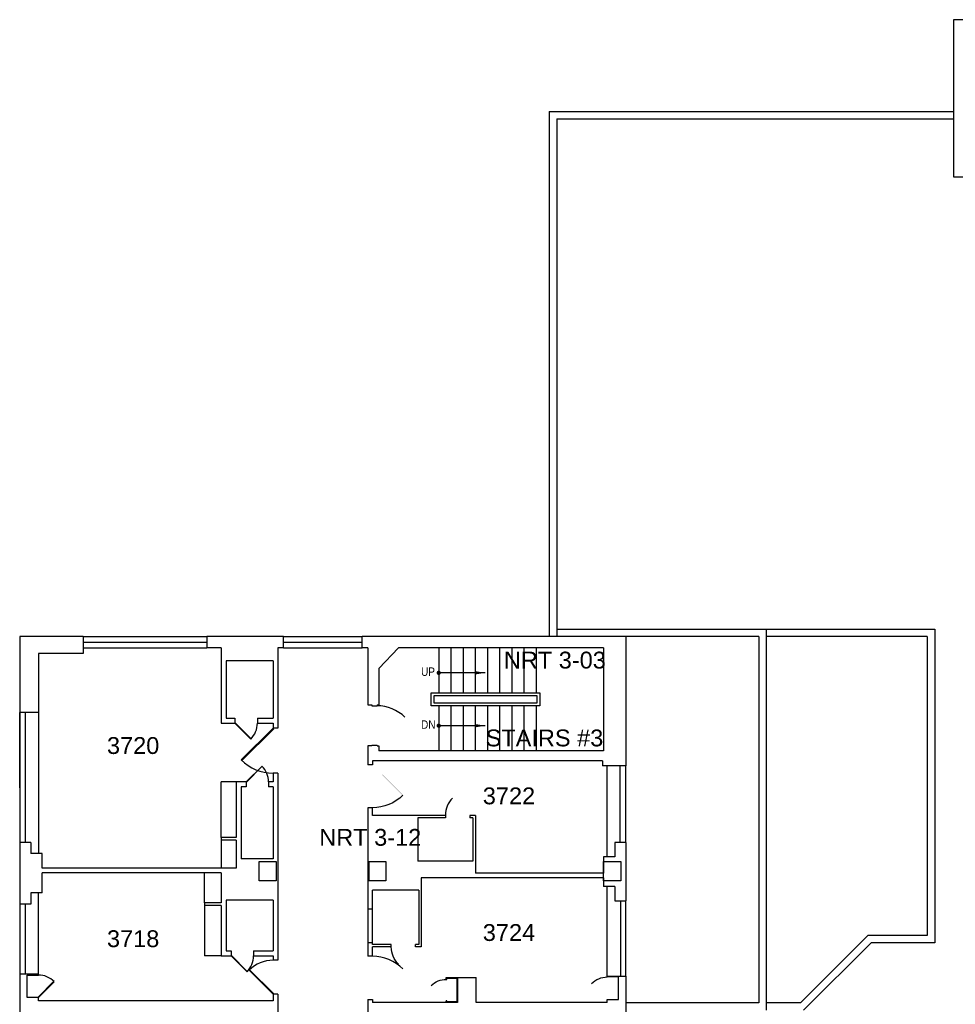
# Model space of a CAD drawing. Extents: x 1041 to 4604, y 376 to 3210.
# Tile 3 of 4: x 1691 to 2691, y 2158 to 3210. Entities that reach past the tile are written whole.
import ezdxf

# ---------------------------------------------------------------- set-up
doc = ezdxf.new("R2010")
doc.units = 0
doc.header["$LTSCALE"] = 96
doc.header["$MEASUREMENT"] = 0
doc.layers.get('0').update_dxf_attribs({"linetype": 'CONTINUOUS'})
for name, color, linetype in [('A-ANNO-RNUM', 4, 'CONTINUOUS'), ('A-ANNO-TEXT', 4, 'CONTINUOUS'), ('A-ANNO-TEXT-CTC', 181, 'CONTINUOUS'), ('A-DOOR', 2, 'CONTINUOUS'), ('A-FLOR-CASE', 3, 'CONTINUOUS'), ('A-FLOR-STRS', 2, 'CONTINUOUS'), ('A-GLAZ', 2, 'CONTINUOUS'), ('A-ROOF', 1, 'CONTINUOUS'), ('A-WALL-FULL', 6, 'CONTINUOUS'), ('A-WALL-SILL', 1, 'CONTINUOUS'), ('S-COLS', 8, 'CONTINUOUS')]:
    doc.layers.add(name, color=color, linetype=linetype)
doc.styles.add('ARIAL', font='arial.ttf')
doc.styles.get("Standard").update_dxf_attribs({"font": 'arial.ttf'})

# ---------------------------------------------------------------- blocks, each defined once
blk = doc.blocks.new('DOOR-E')
at = {"const_width": 0.001}
blk.add_lwpolyline([(0, 0), (-0.707, 0.707)], dxfattribs=at)
blk.add_arc((0, 0), 1, 135, 180)

msp = doc.modelspace()

# ---------------------------------------------------------------- linework, layer by layer
at = {"layer": 'A-ANNO-TEXT'}
for p, q in [((2188.4, 2512.4), (2139.5, 2512.4)), ((2188.4, 2455.9), (2139.5, 2455.9))]:
    msp.add_line(p, q, dxfattribs=at)
at = {"layer": 'A-ANNO-TEXT', "const_width": 1.66}
for points in [[(2138.9, 2513.9, 1), (2138.9, 2511, 1)], [(2138.9, 2457.4, 1), (2138.9, 2454.5, 1)]]:
    msp.add_lwpolyline(points, format="xyb", close=True, dxfattribs=at)
at = {"layer": 'A-ANNO-TEXT'}
for points in [[(2177.8, 2510.7), (2177.8, 2514.3), (2188.6, 2512.5)], [(2177.8, 2454.2), (2177.8, 2457.8), (2188.6, 2456)]]:
    msp.add_solid(points, dxfattribs=at)
at = {"layer": 'A-DOOR'}
for p, q in [((1921, 2458.7), (1938, 2441.7)), ((1921.4, 2459), (1938.3, 2442.1)), ((1961.8, 2453.3), (1927.8, 2419.4)), ((1962.5, 2452.6), (1928.5, 2418.7)), ((1933, 2395.9), (1950, 2412.9)), ((1933.4, 2395.6), (1950.3, 2412.6)), ((1917, 2210.1), (1934, 2193.1)), ((1917.4, 2210.4), (1934.3, 2193.4)), ((1961.8, 2169.3), (1936.3, 2194.8)), ((1962.3, 2169.8), (1936.8, 2195.3)), ((1710.6, 2165.9), (1727.6, 2182.9)), ((1711, 2165.6), (1728, 2182.5))]:
    msp.add_line(p, q, dxfattribs=at)
for centre, radius, start, end in [((1921, 2458.7), 24, 315, 0), ((1961.8, 2453.3), 48, 225, 270), ((1933, 2395.9), 24, 0, 45), ((1917, 2210.1), 24, 315, 0), ((1961.8, 2169.3), 36, 90, 135), ((1711, 2165.6), 24, 45, 90)]:
    msp.add_arc(centre, radius, start, end, dxfattribs=at)
at = {"layer": 'A-FLOR-CASE'}
for p, q in [((1906.4, 2336.7), (1906.4, 2395.9)), ((1922.4, 2395.9), (1906.4, 2395.9)), ((1906.4, 2333.7), (1906.4, 2303.9)), ((1888.4, 2266.8), (1888.4, 2298.7)), ((1888.4, 2263.8), (1888.4, 2210.1)), ((1906.4, 2210.1), (1888.4, 2210.1)), ((2146.9, 2186.9), (2158.9, 2186.9)), ((2146.9, 2184.9), (2146.9, 2186.9)), ((2146.9, 2184.9), (2147.6, 2184.9)), ((2147.6, 2186.2), (2158.1, 2186.2)), ((2147.6, 2184.9), (2147.6, 2186.2)), ((2158.1, 2186.2), (2158.1, 2160.9)), ((2147.6, 2162.2), (2146.9, 2162.2)), ((2146.9, 2160.2), (2146.9, 2162.2)), ((2147.6, 2160.9), (2147.6, 2162.2)), ((2158.1, 2160.9), (2147.6, 2160.9))]:
    msp.add_line(p, q, dxfattribs=at)
at = {"layer": 'A-FLOR-STRS'}
for p, q in [((2138.9, 2539.3), (2138.9, 2491.2)), ((2151.9, 2539.3), (2151.9, 2491.2)), ((2164.9, 2539.3), (2164.9, 2491.2)), ((2177.9, 2539.3), (2177.9, 2491.2)), ((2190.9, 2539.3), (2190.9, 2491.2)), ((2203.9, 2539.3), (2203.9, 2491.2)), ((2216.9, 2539.3), (2216.9, 2491.2)), ((2229.9, 2539.3), (2229.9, 2491.2)), ((2242.9, 2539.3), (2242.9, 2491.2)), ((2138.9, 2477.2), (2138.9, 2429.1)), ((2151.9, 2477.2), (2151.9, 2429.1)), ((2164.9, 2477.2), (2164.9, 2429.1)), ((2177.9, 2477.2), (2177.9, 2429.1)), ((2190.9, 2477.2), (2190.9, 2429.1)), ((2203.9, 2477.2), (2203.9, 2429.1)), ((2216.9, 2477.2), (2216.9, 2429.1)), ((2229.9, 2477.2), (2229.9, 2429.1)), ((2242.9, 2477.2), (2242.9, 2429.1))]:
    msp.add_line(p, q, dxfattribs=at)
for points in [[(2130.9, 2491.2), (2246.9, 2491.2), (2246.9, 2477.2), (2130.9, 2477.2)], [(2133.9, 2488.2), (2243.9, 2488.2), (2243.9, 2480.2), (2133.9, 2480.2)]]:
    msp.add_lwpolyline(points, close=True, dxfattribs=at)
at = {"layer": 'A-GLAZ'}
for p, q in [((1759, 2545.3), (1891, 2545.3)), ((1973, 2545.3), (2057, 2545.3)), ((1697, 2470.1), (1697, 2331.3)), ((2332.8, 2331.2), (2332.8, 2413.2)), ((1697, 2265.3), (1697, 2190.6)), ((2333, 2268.9), (2333, 2188.5))]:
    msp.add_line(p, q, dxfattribs=at)
at = {"layer": 'A-ROOF'}
for p, q in [((2257, 3112.3), (2689, 3112.3)), ((2257, 3112.3), (2257, 2551.3)), ((2265, 3104.3), (2689, 3104.3)), ((2265, 3104.3), (2265, 2551.3)), ((2265, 2559.3), (2669, 2559.3)), ((2489, 2559.3), (2489, 2151.9)), ((2669, 2559.3), (2669, 2223.9)), ((2481, 2551.3), (2339, 2551.3)), ((2481, 2551.3), (2481, 2159.9)), ((2661, 2551.3), (2489, 2551.3)), ((2661, 2551.3), (2661, 2231.9)), ((2597.6, 2231.9), (2525.6, 2159.9)), ((2661, 2231.9), (2597.6, 2231.9)), ((2600.9, 2223.9), (2528.9, 2151.9)), ((2669, 2223.9), (2600.9, 2223.9)), ((2481, 2159.9), (2339, 2159.9)), ((2525.6, 2159.9), (2489, 2159.9))]:
    msp.add_line(p, q, dxfattribs=at)
at = {"layer": 'A-WALL-FULL'}
for p, q in [((3187, 3210.3), (2689, 3210.3)), ((2689, 3210.3), (2689, 3042.3)), ((2689, 3042.3), (2896, 3042.3)), ((1759, 2551.3), (1691, 2551.3)), ((1691, 2551.3), (1691, 2470.1)), ((1759, 2551.3), (1759, 2533.3)), ((1973, 2551.3), (1891, 2551.3)), ((1891, 2551.3), (1891, 2539.3)), ((1973, 2539.3), (1973, 2551.3)), ((2339, 2551.3), (2057, 2551.3)), ((2057, 2539.3), (2057, 2551.3)), ((2339, 2551.3), (2339, 2413.2)), ((1906.4, 2539.3), (1891, 2539.3)), ((1906.4, 2539.3), (1906.4, 2458.7)), ((1967, 2539.3), (1967, 2453.3)), ((1973, 2539.3), (1967, 2539.3)), ((2063, 2539.3), (2057, 2539.3)), ((2063, 2539.3), (2063, 2478.3)), ((2075, 2517.2), (2096, 2539.3)), ((2315, 2539.3), (2096, 2539.3)), ((2315, 2539.3), (2315, 2429.1)), ((1711, 2533.3), (1711, 2470.1)), ((1759, 2533.3), (1711, 2533.3)), ((1961.8, 2525.3), (1911.6, 2525.3)), ((1961.8, 2525.3), (1911.6, 2525.3)), ((1911.6, 2525.3), (1911.6, 2463.9)), ((1961.8, 2525.3), (1961.8, 2463.9)), ((2075, 2517.2), (2075, 2478.3)), ((2063, 2478.3), (2067.5, 2478.3)), ((2067.5, 2478.3), (2067.5, 2477.3)), ((2067.5, 2477.3), (2073, 2477.3)), ((2073, 2478.3), (2075, 2478.3)), ((2073, 2478.3), (2073, 2477.3)), ((1711, 2470.1), (1691, 2470.1)), ((1911.6, 2463.9), (1921, 2463.9)), ((1921, 2463.9), (1921, 2458.7)), ((1945, 2463.9), (1945, 2458.7)), ((1945, 2463.9), (1961.8, 2463.9)), ((1906.4, 2458.7), (1921, 2458.7)), ((1945, 2458.7), (1961.8, 2458.7)), ((1961.8, 2458.7), (1961.8, 2453.3)), ((1967, 2453.3), (1961.8, 2453.3)), ((2067.5, 2434.3), (2063, 2434.3)), ((2063, 2434.3), (2063, 2414.3)), ((2067.5, 2435.3), (2073, 2435.3)), ((2067.5, 2434.3), (2067.5, 2435.3)), ((2073, 2434.3), (2073, 2435.3)), ((2073, 2434.3), (2075, 2434.3)), ((2075, 2434.3), (2075, 2429.1)), ((2315, 2429.1), (2075, 2429.1)), ((2068, 2414.3), (2063, 2414.3)), ((2068, 2418.6), (2068, 2414.3)), ((2313.8, 2418.6), (2068, 2418.6)), ((2313.8, 2418.6), (2313.8, 2413.2)), ((2339, 2413.2), (2313.8, 2413.2)), ((1967, 2405.3), (1961.8, 2405.3)), ((1961.8, 2405.3), (1961.8, 2395.9)), ((1967, 2405.3), (1967, 2205.3)), ((1922.4, 2395.9), (1922.4, 2336.7)), ((1933, 2395.9), (1922.4, 2395.9)), ((1927.6, 2390.7), (1927.6, 2313.9)), ((1933, 2390.7), (1927.6, 2390.7)), ((1933, 2395.9), (1933, 2390.7)), ((1961.8, 2395.9), (1957, 2395.9)), ((1957, 2395.9), (1957, 2390.7)), ((1961.8, 2390.7), (1957, 2390.7)), ((1961.8, 2390.7), (1961.8, 2313.9)), ((2068, 2368.3), (2063, 2368.3)), ((2063, 2368.3), (2063, 2260.1)), ((2068, 2360.2), (2068, 2368.3)), ((2146, 2360.2), (2068, 2360.2)), ((2116.5, 2357.4), (2116.5, 2311.1)), ((2146, 2357.4), (2116.5, 2357.4)), ((2146, 2360.2), (2146, 2357.4)), ((2172, 2360.2), (2172, 2357.4)), ((2178.1, 2360.2), (2172, 2360.2)), ((2175.4, 2357.4), (2172, 2357.4)), ((2175.4, 2357.4), (2175.4, 2311.1)), ((2178.1, 2360.2), (2178.1, 2298.6)), ((1922.4, 2336.7), (1906.4, 2336.7)), ((1906.4, 2336.7), (1906.4, 2333.7)), ((1703, 2331.3), (1691, 2331.3)), ((1691, 2331.3), (1691, 2265.3)), ((1703, 2331.3), (1703, 2319.3)), ((1922.4, 2333.7), (1906.4, 2333.7)), ((1922.4, 2333.7), (1922.4, 2303.9)), ((2327, 2331.2), (2327, 2315.9)), ((2339, 2331.2), (2327, 2331.2)), ((2339, 2331.2), (2339, 2268.9)), ((1715, 2319.3), (1703, 2319.3)), ((1715, 2303.9), (1715, 2319.3)), ((2315, 2315.9), (2315, 2298.6)), ((2327, 2315.9), (2315, 2315.9)), ((1922.4, 2303.9), (1715, 2303.9)), ((1961.8, 2313.9), (1927.6, 2313.9)), ((2175.4, 2311.1), (2116.5, 2311.1)), ((1906.4, 2298.7), (1715, 2298.7)), ((1715, 2277.3), (1715, 2298.7)), ((1906.4, 2298.7), (1906.4, 2266.8)), ((2315.1, 2298.6), (2178.1, 2298.6)), ((2120.2, 2293.3), (2120.2, 2219.6)), ((2315.1, 2293.3), (2120.2, 2293.3)), ((2315, 2293.3), (2315, 2284.3)), ((2327, 2284.3), (2315, 2284.3)), ((2327, 2284.3), (2327, 2268.9)), ((1715, 2277.3), (1703, 2277.3)), ((1703, 2277.3), (1703, 2265.3)), ((2117.5, 2280.1), (2068, 2280.1)), ((2068, 2222.3), (2068, 2280.1)), ((2117.5, 2280.1), (2117.5, 2222.3)), ((1703, 2265.3), (1691, 2265.3)), ((1888.4, 2266.8), (1888.4, 2263.8)), ((1906.4, 2266.8), (1888.4, 2266.8)), ((1906.4, 2263.8), (1888.4, 2263.8)), ((1906.4, 2263.8), (1906.4, 2210.1)), ((1911.6, 2269.7), (1911.6, 2215.3)), ((1961.8, 2269.7), (1911.6, 2269.7)), ((1961.8, 2269.7), (1961.8, 2215.3)), ((2327, 2268.9), (2339, 2268.9)), ((2063, 2260.1), (2063, 2224.1)), ((2068, 2260.1), (2063, 2260.1)), ((2063, 2224.1), (2063, 2209.6)), ((2068, 2224.1), (2063, 2224.1)), ((2088.2, 2222.3), (2068, 2222.3)), ((2088.2, 2219.6), (2088.2, 2222.3)), ((2117.5, 2222.3), (2114.2, 2222.3)), ((2114.2, 2219.6), (2114.2, 2222.3)), ((1906.4, 2210.1), (1917, 2210.1)), ((1911.6, 2215.3), (1917, 2215.3)), ((1917, 2215.3), (1917, 2210.1)), ((1941, 2215.3), (1941, 2210.1)), ((1941, 2215.3), (1961.8, 2215.3)), ((1941, 2210.1), (1961.8, 2210.1)), ((1961.8, 2210.1), (1961.8, 2205.3)), ((2068, 2209.6), (2063, 2209.6)), ((2088.2, 2219.6), (2068, 2219.6)), ((2068, 2209.6), (2068, 2219.6)), ((2120.2, 2219.6), (2114.2, 2219.6)), ((1967, 2205.3), (1961.8, 2205.3)), ((1711, 2190.6), (1691, 2190.6)), ((1691, 2190.6), (1691, 2123.3)), ((2319, 2188.5), (2339, 2188.5)), ((2339, 2188.5), (2339, 2120.2)), ((2158.9, 2186.9), (2178.9, 2186.9)), ((2158.9, 2186.9), (2158.9, 2160.2)), ((2178.9, 2160.2), (2178.9, 2186.9)), ((1967, 2169.3), (1961.8, 2169.3)), ((1961.8, 2169.3), (1961.8, 2161.9)), ((1967, 2169.3), (1967, 2149.3)), ((1711, 2165.6), (1699, 2165.6)), ((1711, 2161.9), (1711, 2165.6)), ((1961.8, 2161.9), (1711, 2161.9)), ((2063, 2163.6), (2063, 2150.4)), ((2063, 2163.6), (2068, 2163.6)), ((2068, 2163.6), (2068, 2160.2)), ((2158.9, 2160.2), (2068, 2160.2)), ((2319, 2160.2), (2178.9, 2160.2)), ((2319, 2160.2), (2319, 2163.5)), ((2319, 2163.5), (2331, 2163.5))]:
    msp.add_line(p, q, dxfattribs=at)
for points in [[(1699, 2165.6), (1699, 2189.6), (1711, 2189.6), (1711, 2190.6)], [(2331, 2163.5), (2331, 2187.5), (2319, 2187.5), (2319, 2188.5)]]:
    msp.add_lwpolyline(points, dxfattribs=at)
at = {"layer": 'A-WALL-SILL'}
for p, q in [((1759, 2551.3), (1891, 2551.3)), ((1973, 2551.3), (2057, 2551.3)), ((1759, 2539.3), (1891, 2539.3)), ((1973, 2539.3), (2057, 2539.3)), ((1691, 2470.1), (1691, 2331.3)), ((1691, 2389.6), (1691, 2470.1)), ((1711, 2470.1), (1711, 2319.3)), ((2319, 2315.9), (2319, 2413.2)), ((2339, 2331.2), (2339, 2413.2)), ((2319, 2188.5), (2319, 2284.3)), ((1711, 2190.6), (1711, 2277.3)), ((1691, 2265.3), (1691, 2190.6)), ((2339, 2188.5), (2339, 2268.9))]:
    msp.add_line(p, q, dxfattribs=at)
at = {"layer": 'S-COLS'}
for p, q in [((2064, 2310.8), (2064, 2290.3)), ((2082.5, 2310.8), (2082.5, 2290.3))]:
    msp.add_line(p, q, dxfattribs=at)
for points in [[(1946.8, 2310.8), (1965.2, 2310.8), (1965.2, 2290.3), (1946.8, 2290.3)], [(2064, 2310.8), (2082.5, 2310.8), (2082.5, 2290.3), (2064, 2290.3)], [(2315.1, 2310.8), (2333.6, 2310.8), (2333.6, 2290.3), (2315.1, 2290.3)]]:
    msp.add_lwpolyline(points, close=True, dxfattribs=at)

# ---------------------------------------------------------------- block references
at = {"layer": 'A-DOOR'}
for p, xscale, yscale, zscale, rotation in [((2073, 2435.3), 42, 42, 42, 270), ((2068, 2414.3), -45.99999999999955, 45.99999999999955, 45.99999999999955, 270), ((2068, 2163.6), 46, 46, 46, 270), ((2114.2, 2219.6), -25.99999999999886, 25.99999999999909, 25.99999999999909, 180), ((2319, 2163.5), -24, 24, 24, 90)]:
    msp.add_blockref('DOOR-E', p, dxfattribs=dict(at, xscale=xscale, yscale=yscale, zscale=zscale, rotation=rotation))
at = {"layer": 'A-DOOR', "xscale": 25.99999999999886, "yscale": 25.99999999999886, "zscale": 25.99999999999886}
msp.add_blockref('DOOR-E', (2172, 2360.2), dxfattribs=at)
at = {"layer": 'A-FLOR-CASE', "xscale": -22.7499999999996, "yscale": 22.7499999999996, "zscale": 22.74999999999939, "rotation": 90}
msp.add_blockref('DOOR-E', (2146.9, 2162.2), dxfattribs=at)

# ---------------------------------------------------------------- texts
at = {"layer": 'A-ANNO-RNUM', "style": 'ARIAL'}
for s, p in [('3720', (1784.3, 2425.8)), ('3722', (2186, 2372)), ('3724', (2186, 2226)), ('3718', (1784.3, 2219.4))]:
    msp.add_text(s, height=18, dxfattribs=at).set_placement(p)
at = {"layer": 'A-ANNO-TEXT', "width": 0.85}
for s, p in [('UP', (2120, 2509.2)), ('DN', (2120, 2452.7))]:
    msp.add_text(s, height=9, dxfattribs=at).set_placement(p)
at = {"layer": 'A-ANNO-TEXT', "style": 'ARIAL'}
msp.add_text('STAIRS #3', height=18, dxfattribs=at).set_placement((2189, 2433.9))
at = {"layer": 'A-ANNO-TEXT-CTC', "style": 'ARIAL'}
for s, p in [('NRT 3-03', (2208.5, 2517.1)), ('NRT 3-12', (2011.2, 2327.7))]:
    msp.add_text(s, height=18, dxfattribs=at).set_placement(p)

doc.saveas('drawing.dxf')
